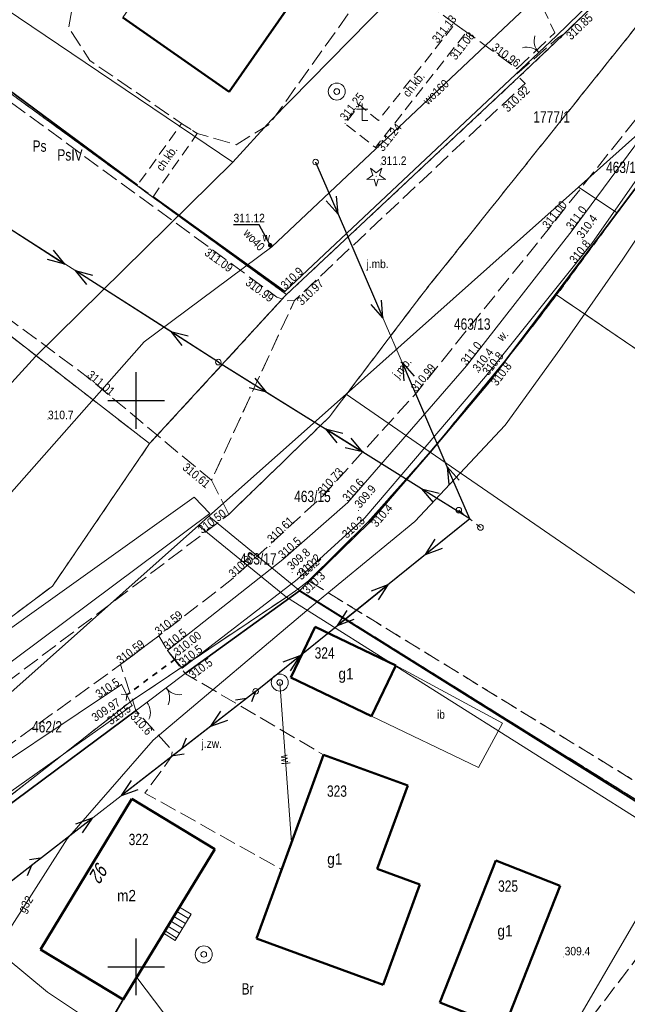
# Model space of a CAD drawing. Header units: metres. Extents: x 7523615 to 7533948, y 5492686 to 5502120.
# Tile 227 of 256: x 7531490 to 7531543, y 5497297 to 5497384. Entities that reach past the tile are written whole.
import ezdxf
from ezdxf.enums import TextEntityAlignment as Align

# ---------------------------------------------------------------- set-up
doc = ezdxf.new("R2010")
doc.units = ezdxf.units.M
for name, pattern in [('1.0_0.5', [1.5, 1, -0.5]), ('1.5_0.5', [2, 1.5, -0.5]), ('219-500', [0]), ('egkk-500', [2, 1.5, -0.5]), ('egug-500', [1, 0.5, -0.5]), ('otkz_500', [1, 0.5, -0.5]), ('otob_500', [0]), ('otof_500', [0]), ('suep_nn_500', [0]), ('supp_500', [1, 0.5, -0.5]), ('sutp_500', [0])]:
    doc.linetypes.add(name, pattern=pattern)
doc.layers.get('0').update_dxf_attribs({"color": 2, "lineweight": 5})
doc.styles.get("Standard").update_dxf_attribs({"font": 'Working1250', "width": 0.75})
doc.linetypes.add('902-500', pattern='A,3.75,0,[1,ksztalty.shx,S=0.5,R=0,X=0,Y=0],3.75', length=7.5)

# ---------------------------------------------------------------- blocks, each defined once
blk = doc.blocks.new('203')
at = {"linetype": 'Continuous', "lineweight": 0}
h = blk.add_hatch(color=0, dxfattribs=at)
edge = h.paths.add_edge_path()
edge.add_arc((0, 0), 0.045, 0, 360)
blk = doc.blocks.new('PW01')
at = {"linetype": 'Continuous', "lineweight": 13}
h = blk.add_hatch(color=0, dxfattribs=at)
edge = h.paths.add_edge_path()
edge.add_arc((0, 0), 0.045, 0, 360)
blk = doc.blocks.new('OP011')
at = {"linetype": 'Continuous', "lineweight": 13}
h = blk.add_hatch(color=0, dxfattribs=at)
edge = h.paths.add_edge_path()
edge.add_arc((0, 0), 0.05, 0, 360)
at = {"color": 0, "linetype": 'Continuous', "lineweight": 13}
for p, q in [((-0.828, -0.268), (-0.283, 0.093)), ((-0.283, 0.093), (-0.512, 0.706)), ((-0.512, 0.706), (0, 0.299)), ((0, 0.299), (0.512, 0.706)), ((0.512, 0.706), (0.283, 0.093)), ((0.283, 0.093), (0.828, -0.268)), ((-0.175, -0.24), (-0.828, -0.268)), ((0, -0.87), (-0.175, -0.24)), ((0.175, -0.24), (0, -0.87)), ((0.828, -0.268), (0.175, -0.24))]:
    blk.add_line(p, q, dxfattribs=at)
blk = doc.blocks.new('OO01')
at = {"color": 0, "linetype": 'Continuous', "lineweight": 13}
for p, q in [((0, 1), (-0.5, 1)), ((0, 1), (0, 1.5)), ((0, 0), (0, 1)), ((0, 1), (0.5, 1)), ((0, 0), (0.5, 0))]:
    blk.add_line(p, q, dxfattribs=at)
blk = doc.blocks.new('US13')
at = {"color": 0, "linetype": 'Continuous', "lineweight": 13}
for radius in [0.75, 0.25]:
    blk.add_circle((0, 0), radius, dxfattribs=at)
blk = doc.blocks.new('US15')
at = {"color": 0, "linetype": 'Continuous', "lineweight": 13}
blk.add_circle((0, 0), 0.25, dxfattribs=at)
blk = doc.blocks.new('US25')
at = {"linetype": 'Continuous', "lineweight": 0}
h = blk.add_hatch(color=0, dxfattribs=at)
edge = h.paths.add_edge_path()
edge.add_arc((0, 0), 0.2, 0, 360)
blk = doc.blocks.new('OK02')
at = {"color": 0, "linetype": 'Continuous', "lineweight": 0}
for centre, start, end in [((-1.5, 0), 0, 60), ((1.5, 0), 120, 180)]:
    blk.add_arc(centre, 1.5, start, end, dxfattribs=at)
blk = doc.blocks.new('SM05')
at = {"color": 0, "linetype": 'Continuous', "lineweight": 13}
blk.add_circle((0, 0), 0.25, dxfattribs=at)
blk = doc.blocks.new('SUEP1')
at = {"color": 0, "linetype": 'Continuous'}
for p, q in [((0, 0), (5, 0)), ((5, 0), (3.5, 0.5)), ((5, 0), (3.5, -0.5)), ((5, 0), (15, 0)), ((15, 0), (13.5, 0.5)), ((15, 0), (13.5, -0.5))]:
    blk.add_line(p, q, dxfattribs=at)
blk = doc.blocks.new('SUTP')
at = {"color": 0, "linetype": 'Continuous'}
for p, q in [((0, 0), (0.866, 0.5)), ((0, 0), (9.232, 0)), ((1.866, -0.5), (1, 0)), ((7.366, -0.5), (8.232, 0)), ((9.232, 0), (8.366, 0.5))]:
    blk.add_line(p, q, dxfattribs=at)
blk = doc.blocks.new('IB05')
at = {"color": 0, "linetype": 'Continuous', "lineweight": 13}
for q in [(0.354, 0.354), (0.354, -0.354)]:
    blk.add_line((0, 0), q, dxfattribs=at)
blk = doc.blocks.new('OK04')
at = {"color": 0, "linetype": 'Continuous', "lineweight": 0}
blk.add_arc((1.5, 0.001), 1.5, 120, 180, dxfattribs=at)
blk = doc.blocks.new('RAMKA500K')
at = {"color": 0}
for p, q in [((300, 97.5), (300, 102.5)), ((297.5, 100), (302.5, 100)), ((300, 47.5), (300, 52.5)), ((297.5, 50), (302.5, 50))]:
    blk.add_line(p, q, dxfattribs=at)

msp = doc.modelspace()

# ---------------------------------------------------------------- linework, layer by layer
at = {"layer": '217-kontur klasyfikacyjny', "color": 7, "linetype": 'egkk-500', "lineweight": 18, "flags": 128}
for points in [[(7531513.28, 5497359.36), (7531483.98, 5497380.72)], [(7531501.2, 5497346.2), (7531472.88, 5497368.14)], [(7531501.2, 5497346.2), (7531513.2, 5497359.28)], [(7531513.2, 5497359.28), (7531513.28, 5497359.36)], [(7531537.14, 5497359.33), (7531533.83, 5497355.04)], [(7531572.11, 5497335.5), (7531537.14, 5497359.33)], [(7531533.83, 5497355.04), (7531525.97, 5497345.46)], [(7531492.61, 5497333.61), (7531501.2, 5497346.2)], [(7531525.97, 5497345.46), (7531520.48, 5497339.25)], [(7531520.48, 5497339.25), (7531515.24, 5497334.09)], [(7531463.93, 5497312.17), (7531492.61, 5497333.61)], [(7531515.24, 5497334.09), (7531566.81, 5497302.39)], [(7531514.28, 5497333.35), (7531513.28, 5497332.64)], [(7531551.39, 5497310.24), (7531514.28, 5497333.35)], [(7531513.28, 5497332.64), (7531499.58, 5497323.46)], [(7531499.58, 5497323.46), (7531474.88, 5497304.13)], [(7531536.51, 5497290.62), (7531550.54, 5497309.07)]]:
    msp.add_lwpolyline(points, dxfattribs=at)
at = {"layer": '218-kontur użytku gruntowego', "color": 7, "linetype": 'egug-500', "lineweight": 18, "flags": 128}
for points in [[(7531537.67, 5497382.24), (7531543.17, 5497387.59)], [(7531533.84, 5497378.62), (7531537.67, 5497382.24)], [(7531513.28, 5497359.36), (7531483.98, 5497380.72)], [(7531551.82, 5497379.17), (7531542.49, 5497366.57)], [(7531513.28, 5497359.36), (7531533.84, 5497378.62)], [(7531501.2, 5497346.2), (7531472.88, 5497368.14)], [(7531542.49, 5497366.57), (7531537.14, 5497359.33)], [(7531501.2, 5497346.2), (7531513.2, 5497359.28)], [(7531513.2, 5497359.28), (7531513.28, 5497359.36)], [(7531537.14, 5497359.33), (7531533.83, 5497355.04)], [(7531537.14, 5497359.33), (7531572.11, 5497335.5)], [(7531533.83, 5497355.04), (7531525.97, 5497345.46)], [(7531492.61, 5497333.61), (7531501.2, 5497346.2)], [(7531525.97, 5497345.46), (7531520.48, 5497339.25)], [(7531520.48, 5497339.25), (7531515.24, 5497334.09)], [(7531463.93, 5497312.17), (7531492.61, 5497333.61)], [(7531515.24, 5497334.09), (7531514.28, 5497333.35)], [(7531566.81, 5497302.39), (7531515.24, 5497334.09)], [(7531514.28, 5497333.35), (7531513.28, 5497332.64)], [(7531514.28, 5497333.35), (7531551.39, 5497310.24)], [(7531513.28, 5497332.64), (7531499.58, 5497323.46)], [(7531499.58, 5497323.46), (7531474.88, 5497304.13)], [(7531536.51, 5497290.62), (7531550.54, 5497309.07)]]:
    msp.add_lwpolyline(points, dxfattribs=at)
at = {"layer": '219-działka ewidencyjna', "color": 3, "linetype": '219-500', "lineweight": 18, "flags": 128}
for points in [[(7531537.67, 5497382.24), (7531551.78, 5497395.98)], [(7531533.84, 5497378.62), (7531537.67, 5497382.24)], [(7531539.08, 5497368.85), (7531554, 5497382.19)], [(7531483.98, 5497380.72), (7531513.28, 5497359.36)], [(7531542.49, 5497366.57), (7531551.82, 5497379.17)], [(7531533.84, 5497378.62), (7531513.28, 5497359.36)], [(7531518.55, 5497350.57), (7531539.08, 5497368.85)], [(7531539.08, 5497368.85), (7531542.49, 5497366.57)], [(7531472.88, 5497368.14), (7531501.2, 5497346.2)], [(7531542.49, 5497366.57), (7531541.58, 5497365.38)], [(7531537.14, 5497359.33), (7531541.58, 5497365.38)], [(7531501.2, 5497346.2), (7531513.2, 5497359.28)], [(7531513.2, 5497359.28), (7531513.28, 5497359.36)], [(7531537.14, 5497359.33), (7531533.83, 5497355.04)], [(7531537.14, 5497359.33), (7531572.11, 5497335.5)], [(7531525.97, 5497345.46), (7531533.83, 5497355.04)], [(7531506.42, 5497339.79), (7531518.55, 5497350.57)], [(7531518.55, 5497350.57), (7531525.97, 5497345.46)], [(7531492.61, 5497333.61), (7531501.2, 5497346.2)], [(7531525.97, 5497345.46), (7531520.48, 5497339.25)], [(7531525.97, 5497345.46), (7531592.74, 5497299.48)], [(7531505.52, 5497338.98), (7531506.42, 5497339.79)], [(7531506.42, 5497339.79), (7531514.28, 5497333.35)], [(7531475.29, 5497312.08), (7531505.52, 5497338.98)], [(7531505.52, 5497338.98), (7531513.28, 5497332.64)], [(7531515.24, 5497334.09), (7531520.48, 5497339.25)], [(7531463.93, 5497312.17), (7531492.61, 5497333.61)], [(7531515.24, 5497334.09), (7531514.28, 5497333.35)], [(7531513.28, 5497332.64), (7531514.28, 5497333.35)], [(7531514.28, 5497333.35), (7531565.66, 5497301.35)], [(7531499.58, 5497323.46), (7531513.28, 5497332.64)], [(7531513.28, 5497332.64), (7531547.98, 5497310.72)], [(7531474.88, 5497304.13), (7531499.58, 5497323.46)], [(7531524.28, 5497270.09), (7531547.98, 5497310.72)]]:
    msp.add_lwpolyline(points, dxfattribs=at)
at = {"layer": '312-budynek ewidencyjny', "color": 7, "linetype": 'CONTINUOUS', "lineweight": 50, "flags": 128}
for points in [[(7531520, 5497394.18), (7531508.21, 5497377.28)], [(7531508.21, 5497377.28), (7531498.83, 5497383.83)], [(7531513.66, 5497325.55), (7531515.81, 5497330.03)], [(7531515.81, 5497330.03), (7531522.93, 5497326.61)], [(7531522.93, 5497326.61), (7531520.78, 5497322.13)], [(7531520.78, 5497322.13), (7531513.66, 5497325.55)], [(7531510.63, 5497302.5), (7531516.56, 5497318.72)], [(7531516.56, 5497318.72), (7531523.99, 5497316)], [(7531523.99, 5497316), (7531521.29, 5497308.64)], [(7531491.56, 5497301.53), (7531499.64, 5497314.82)], [(7531499.64, 5497314.82), (7531506.95, 5497310.38)], [(7531506.95, 5497310.38), (7531498.87, 5497297.09)], [(7531526.81, 5497296.83), (7531531.76, 5497309.37)], [(7531531.76, 5497309.37), (7531537.44, 5497307.13)], [(7531521.29, 5497308.64), (7531525.05, 5497307.26)], [(7531525.05, 5497307.26), (7531521.81, 5497298.41)], [(7531537.44, 5497307.13), (7531532.49, 5497294.59)], [(7531521.81, 5497298.41), (7531510.63, 5497302.5)], [(7531498.87, 5497297.09), (7531491.56, 5497301.53)], [(7531532.49, 5497294.59), (7531526.81, 5497296.83)]]:
    msp.add_lwpolyline(points, dxfattribs=at)
at = {"layer": '352-schody', "color": 7, "linetype": 'CONTINUOUS', "lineweight": 18, "flags": 128}
msp.add_lwpolyline([(7531503.83, 5497305.25), (7531504.86, 5497304.63), (7531503.46, 5497302.32), (7531502.43, 5497302.95)], close=True, dxfattribs=at)
msp.add_lwpolyline([(7531503.83, 5497305.25), (7531504.86, 5497304.63), (7531503.46, 5497302.32), (7531502.43, 5497302.95)], close=True, dxfattribs=at)
for points in [[(7531504.626, 5497304.244), (7531503.597, 5497304.868)], [(7531504.108, 5497303.389), (7531503.077, 5497304.014)], [(7531504.367, 5497303.817), (7531503.337, 5497304.441)], [(7531503.59, 5497302.534), (7531502.557, 5497303.159)], [(7531503.849, 5497302.961), (7531502.817, 5497303.586)]]:
    msp.add_lwpolyline(points, dxfattribs=at)
at = {"layer": 'brama', "color": 7, "linetype": 'otob_500', "lineweight": 18, "flags": 128}
for points in [[(7531534.02, 5497379.27), (7531537.12, 5497382.23)], [(7531504.35, 5497325.89), (7531500.97, 5497323.35)]]:
    msp.add_lwpolyline(points, dxfattribs=at)
at = {"layer": 'chodnik', "color": 7, "linetype": '1.0_0.5', "lineweight": 18, "flags": 128}
for points in [[(7531528.16, 5497383.29), (7531529.18, 5497382.55), (7531521.13, 5497372.35), (7531518.46, 5497374.47), (7531519.73, 5497376.11), (7531521.4, 5497374.73)], [(7531504.02, 5497374.48), (7531505.41, 5497373.59), (7531501.5, 5497368.01), (7531500.12, 5497369.02)]]:
    msp.add_lwpolyline(points, close=True, dxfattribs=at)
at = {"layer": 'furtka', "color": 7, "linetype": 'otof_500', "lineweight": 18, "flags": 128}
msp.add_lwpolyline([(7531500.97, 5497323.35), (7531500.04, 5497322.66)], dxfattribs=at)
at = {"layer": 'inna budowla', "color": 7, "linetype": 'CONTINUOUS', "lineweight": 18, "flags": 128}
msp.add_lwpolyline([(7531520.78, 5497322.13), (7531522.93, 5497326.61), (7531532.36, 5497321.5), (7531530.24, 5497317.59)], close=True, dxfattribs=at)
at = {"layer": 'jezdnia', "color": 7, "linetype": '1.5_0.5', "lineweight": 18, "flags": 128}
for points in [[(7531477.36, 5497316.61), (7531508.18, 5497339.94), (7531517.07, 5497348.56), (7531525.34, 5497359.49), (7531554.18, 5497395.55), (7531559.21, 5497400.43), (7531563.24, 5497403.98), (7531568.62, 5497407.88), (7531572.09, 5497409.96), (7531587.77, 5497418.84), (7531600.24, 5497426.16), (7531615.22, 5497435.43), (7531638.56, 5497450.48), (7531656.96, 5497461.85), (7531666.46, 5497467.83), (7531676.33, 5497474.69), (7531685.3, 5497482), (7531691.54, 5497488.11), (7531697.82, 5497495.7), (7531703.43, 5497503.43), (7531709.13, 5497512.24), (7531714.15, 5497521.87), (7531719.64, 5497532.88), (7531726.82, 5497547.77), (7531730.31, 5497555.09), (7531739.06, 5497575.89), (7531743.61, 5497587.61), (7531747.63, 5497597.32), (7531754.8, 5497613.41), (7531762.14, 5497628.17), (7531769.28, 5497641.71), (7531771.8, 5497646.41), (7531781.61, 5497666.88), (7531780.26, 5497668.07), (7531780.05, 5497668.33), (7531779.06, 5497669.35), (7531777.94, 5497669.91), (7531776.22, 5497670.29), (7531755.91, 5497675.18), (7531741.29, 5497678.22), (7531733.71, 5497679.94), (7531719.56, 5497682.7), (7531698.15, 5497687.14), (7531676.61, 5497691.42), (7531664.54, 5497694), (7531653.97, 5497695.82), (7531648.02, 5497695.98), (7531646.96, 5497695.65), (7531646.51, 5497695.23), (7531646.09, 5497694.78), (7531647.66, 5497702.72), (7531648.08, 5497701.58), (7531649.07, 5497700.68), (7531654.4, 5497698.69), (7531664.86, 5497696.48), (7531676.74, 5497694.02), (7531698.77, 5497689.58), (7531719.55, 5497685.31), (7531734.74, 5497682.37), (7531756.35, 5497677.67), (7531777.16, 5497672.69), (7531781.62, 5497671.93), (7531781.9, 5497671.91), (7531783.75, 5497671.72), (7531789.98, 5497685.72), (7531794.51, 5497696.08), (7531800.72, 5497711.87), (7531807.32, 5497731.24), (7531812.96, 5497727.59), (7531810.43, 5497722.28), (7531799.71, 5497694.61), (7531794.97, 5497683.67), (7531789.9, 5497672.38), (7531786.92, 5497665.45), (7531783.95, 5497658.76), (7531779.87, 5497649.92), (7531780.27, 5497647.9), (7531781.24, 5497645.36), (7531782.16, 5497644.09), (7531783.53, 5497642.9), (7531786.38, 5497641.62), (7531797.64, 5497637.84), (7531811.68, 5497633.31), (7531832.15, 5497626.61), (7531852.36, 5497619.49), (7531853.84, 5497617.32), (7531853.31, 5497616.06), (7531850.07, 5497617.23), (7531835.71, 5497622.27), (7531826.81, 5497625.26), (7531810.68, 5497630.56), (7531803.08, 5497633.03), (7531797.07, 5497634.99), (7531785.88, 5497638.7), (7531780.91, 5497640.13), (7531778.51, 5497640.64), (7531776.38, 5497640.4), (7531774.82, 5497639.57), (7531774.25, 5497638.85), (7531767.52, 5497626.17), (7531759.77, 5497610.53), (7531759.51, 5497609.87), (7531756.95, 5497604.47), (7531753.07, 5497595.56), (7531744.47, 5497574.18), (7531735.28, 5497552.86), (7531733.75, 5497549.3), (7531732.15, 5497545.58), (7531724.9, 5497530.68), (7531721.82, 5497524.21), (7531720.32, 5497521.23), (7531719.35, 5497519.63), (7531714.28, 5497509.88), (7531708.7, 5497500.57), (7531702.29, 5497492.04), (7531695.98, 5497484.75), (7531689.08, 5497477.94), (7531684.02, 5497473.55), (7531678.17, 5497469.07), (7531670.03, 5497463.27), (7531660.56, 5497457.25), (7531642.1, 5497445.81), (7531620.31, 5497432.18), (7531615.32, 5497428.88), (7531603.2, 5497421.53), (7531589.67, 5497413.61), (7531579.65, 5497407.86), (7531574.75, 5497405.05), (7531566.85, 5497399.95), (7531559.51, 5497393.39), (7531554.27, 5497387.31), (7531551.99, 5497384.55), (7531548.78, 5497380.67), (7531548.33, 5497380.13), (7531536.38, 5497365.11), (7531524.78, 5497350.72), (7531516.51, 5497341.6), (7531508.59, 5497334.31), (7531502.01, 5497329.23), (7531498.63, 5497326.68), (7531480.08, 5497313.29)], [(7531309.9, 5497307.58), (7531324.03, 5497320.32), (7531341.59, 5497335.74), (7531358.33, 5497350.21), (7531377.1, 5497366.63), (7531380.66, 5497369.77), (7531387.66, 5497376.07), (7531404.92, 5497391.59), (7531426.62, 5497410.81), (7531435.53, 5497418.45), (7531439.65, 5497421.95), (7531441.6, 5497419.81), (7531437.64, 5497416.46), (7531435.12, 5497414.3), (7531435.23, 5497412.92), (7531435.68, 5497411.85), (7531436.66, 5497410.76), (7531453.13, 5497397.57), (7531469.35, 5497384.76), (7531470.5, 5497384.26), (7531472.17, 5497384.26), (7531473.78, 5497385.26), (7531475.06, 5497386.48), (7531508.61, 5497361.96), (7531512.42, 5497359.15), (7531513.34, 5497358.82), (7531513.99, 5497358.84), (7531506.67, 5497342.96), (7531495.61, 5497352.15), (7531466.57, 5497373.71), (7531467.49, 5497376.33), (7531467.38, 5497378.78), (7531466.63, 5497380.43), (7531449.78, 5497393.83), (7531432.63, 5497407.5), (7531431.59, 5497408.12), (7531430.51, 5497408.64), (7531428.8, 5497408.84), (7531407, 5497389.61), (7531389.51, 5497373.87), (7531388.38, 5497372.8), (7531384.3, 5497369.09), (7531380.16, 5497365.47), (7531360.29, 5497348.1), (7531343.53, 5497333.66), (7531326.22, 5497318.41), (7531311.8, 5497305.46)], [(7531508.18, 5497339.94), (7531506.67, 5497342.96), (7531513.99, 5497358.84), (7531534.35, 5497378.01), (7531533.57, 5497378.81), (7531537.23, 5497382.03), (7531537.76, 5497382.37), (7531550.77, 5497394.95), (7531551.85, 5497396.31), (7531552.27, 5497395.99), (7531553.24, 5497395.43), (7531553.77, 5497395.46), (7531554.18, 5497395.55), (7531525.34, 5497359.49), (7531517.07, 5497348.56)], [(7531498.63, 5497326.68), (7531502.01, 5497329.23), (7531502.77, 5497327.94), (7531504.36, 5497325.88), (7531516.56, 5497318.72), (7531512.85, 5497308.58), (7531500.79, 5497315.34), (7531503.14, 5497318.56), (7531503.21, 5497319.09), (7531499.99, 5497322.64)]]:
    msp.add_lwpolyline(points, close=True, dxfattribs=at)
at = {"layer": 'obszar utwardzony', "color": 7, "linetype": '1.5_0.5', "lineweight": 18, "flags": 128}
for points in [[(7531533.63, 5497379.31), (7531536.98, 5497382.48), (7531535.72, 5497385.16), (7531529.05, 5497398.74), (7531533.28, 5497404.64), (7531516, 5497416.67), (7531494.67, 5497386.53), (7531494.06, 5497382.93), (7531495.93, 5497380.04), (7531504.02, 5497374.48), (7531505.41, 5497373.59), (7531508.83, 5497372.6), (7531511.79, 5497374.42), (7531520.44, 5497386.53), (7531523.3, 5497386.82), (7531528.16, 5497383.29), (7531529.18, 5497382.55), (7531531.39, 5497380.96)], [(7531498.83, 5497383.83), (7531510.62, 5497400.73), (7531512.73, 5497399.26), (7531515.76, 5497403.62), (7531520.87, 5497400.03), (7531517.75, 5497395.75), (7531520, 5497394.18), (7531508.21, 5497377.28)]]:
    msp.add_lwpolyline(points, close=True, dxfattribs=at)
at = {"layer": 'ogrodzenie trwałe', "color": 7, "linetype": '902-500', "lineweight": 35, "flags": 128}
for points in [[(7531537.12, 5497382.23), (7531551.39, 5497396.11)], [(7531493.84, 5497393.95), (7531484.11, 5497380.85), (7531500.12, 5497369.02)], [(7531501.5, 5497368.01), (7531513.14, 5497359.64), (7531534.02, 5497379.27)], [(7531514.43, 5497333.21), (7531520.57, 5497339.2), (7531525.97, 5497345.46), (7531531.18, 5497351.62), (7531541.58, 5497365.38), (7531551.95, 5497379.23)], [(7531504.35, 5497325.89), (7531514.43, 5497333.21)], [(7531514.43, 5497333.21), (7531548.61, 5497311.79), (7531573.68, 5497296.39), (7531598.95, 5497280.26), (7531615.64, 5497268.96), (7531565.49, 5497252.68), (7531557.85, 5497250.51), (7531554.56, 5497252.06), (7531543.94, 5497257.82), (7531533.6, 5497264.37)], [(7531526.26, 5497268.94), (7531524.35, 5497270.22), (7531516.22, 5497275.3), (7531505.79, 5497281.93), (7531492.66, 5497290.26), (7531482.31, 5497296.67), (7531475.19, 5497301.21), (7531475.09, 5497304.12), (7531500.04, 5497322.66)], [(7531498.87, 5497297.09), (7531494.27, 5497289.24)]]:
    msp.add_lwpolyline(points, dxfattribs=at)
at = {"layer": 'przepust', "color": 7, "linetype": 'otkz_500', "lineweight": 35, "flags": 128}
msp.add_lwpolyline([(7531503.46, 5497327.17), (7531499.19, 5497324.01)], dxfattribs=at)
at = {"layer": 'przewód elektroenergetyczny niskiego napięcia', "color": 1, "linetype": 'suep_nn_500', "lineweight": 18, "flags": 128}
for points in [[(7531515.86, 5497371.07), (7531529.46, 5497339.56)], [(7531481.08, 5497370.14), (7531507.27, 5497353.4)], [(7531507.27, 5497353.4), (7531529.46, 5497339.56)], [(7531529.46, 5497339.56), (7531507.27, 5497353.4)], [(7531510.56, 5497324.32), (7531529.46, 5497339.56)], [(7531529.46, 5497339.56), (7531510.56, 5497324.32)], [(7531484.28, 5497303.93), (7531510.56, 5497324.32)]]:
    msp.add_lwpolyline(points, dxfattribs=at)
at = {"layer": 'przewód elektroenergetyczny podziemny', "color": 7, "linetype": 'CONTINUOUS', "lineweight": 18, "flags": 128}
msp.add_lwpolyline([(7531484.8, 5497302.95), (7531486.6, 5497302.37), (7531492.19, 5497297.76), (7531496.87, 5497294.64), (7531504.06, 5497288.38), (7531507.67, 5497287.52), (7531509.5, 5497282.21), (7531516.24, 5497277.01), (7531526.05, 5497271.44), (7531525.33, 5497269.9)], dxfattribs=at)
at = {"layer": 'przewód gazowy', "color": 7, "linetype": 'CONTINUOUS', "lineweight": 18, "flags": 128}
for points in [[(7531582.84, 5497448.42), (7531563.85, 5497426.33), (7531541.21, 5497404.22), (7531524.05, 5497387.12), (7531511.94, 5497374.76), (7531508.55, 5497371.07), (7531491.12, 5497353.89), (7531473.43, 5497334.49), (7531454.89, 5497315.66), (7531452.69, 5497313.17), (7531443.92, 5497304.44), (7531441.91, 5497302.58), (7531422.33, 5497300.6), (7531410.08, 5497299.41), (7531402.98, 5497298.33), (7531396.01, 5497287.65), (7531381.27, 5497265.82), (7531371.61, 5497251.85), (7531356.3, 5497228.64), (7531347.93, 5497215.74), (7531341.2, 5497204.79), (7531336.72, 5497198.45), (7531331.39, 5497191.86)], [(7531508.55, 5497371.07), (7531478.91, 5497391.07), (7531441.28, 5497416.65), (7531436.11, 5497420.43), (7531413.04, 5497435.59), (7531411.92, 5497433.82)], [(7531672.34, 5497433.35), (7531660.73, 5497421.88), (7531659.72, 5497420.7), (7531656.28, 5497412.63), (7531645.82, 5497406.44), (7531643.48, 5497404.97), (7531641.58, 5497401.33), (7531632.62, 5497380.22), (7531608.81, 5497387.36), (7531589.17, 5497391.85), (7531579.4, 5497395), (7531578.79, 5497395.15), (7531573.12, 5497396.21), (7531563.54, 5497388.02), (7531555.93, 5497379.81), (7531551.79, 5497375.71), (7531542.97, 5497362.49), (7531537.42, 5497354.52), (7531532.6, 5497347.83), (7531524.62, 5497339.32), (7531516.02, 5497332.25), (7531501.52, 5497320), (7531493.93, 5497311.28), (7531480.34, 5497290.03)]]:
    msp.add_lwpolyline(points, dxfattribs=at)
at = {"layer": 'przewód kanalizacyjny', "color": 7, "linetype": 'CONTINUOUS', "lineweight": 18, "flags": 128}
msp.add_lwpolyline([(7531514.25, 5497269.15), (7531512.05, 5497277.99), (7531510.7, 5497282.69), (7531509.29, 5497285.78), (7531508.05, 5497288.5), (7531500.07, 5497299.06)], dxfattribs=at)
at = {"layer": 'przewód telekomunikacyjny napowietrzny', "color": 30, "linetype": 'sutp_500', "lineweight": 18, "flags": 128}
msp.add_lwpolyline([(7531484.28, 5497303.93), (7531510.56, 5497324.32)], dxfattribs=at)
at = {"layer": 'przewód wodociągowy', "color": 7, "linetype": 'CONTINUOUS', "lineweight": 18, "flags": 128}
for points in [[(7531391.81, 5497364.47), (7531432.84, 5497333.43), (7531452.99, 5497318.69), (7531460.05, 5497314.17), (7531461.71, 5497312.88), (7531462.05, 5497313.11), (7531470.22, 5497320.66), (7531500.71, 5497355.19), (7531511.98, 5497363.57), (7531553.81, 5497403.03), (7531581.63, 5497423.04), (7531631.27, 5497451.91)], [(7531511.98, 5497363.57), (7531511.84, 5497363.72)], [(7531513.74, 5497310.99), (7531512.69, 5497325.1)]]:
    msp.add_lwpolyline(points, dxfattribs=at)
at = {"layer": 'rzędna-Atr2', "color": 7, "flags": 128}
msp.add_lwpolyline([(7531511.84, 5497363.72), (7531510.88, 5497365.52), (7531508.611, 5497365.52)], dxfattribs=at)
at = {"layer": 'rów przydrożny (poligon)', "color": 7, "linetype": 'CONTINUOUS', "lineweight": 18, "flags": 128}
for points in [[(7531549.5, 5497379.86), (7531550.71, 5497378.87), (7531540.26, 5497363.87), (7531530.85, 5497352.12), (7531520.19, 5497339.65), (7531514.24, 5497334.21), (7531504.07, 5497326.37), (7531502.77, 5497327.94), (7531512.95, 5497335.98), (7531518.71, 5497341.01), (7531529.19, 5497353.06), (7531538.5, 5497365.02)], [(7531475.28, 5497320.16), (7531505.14, 5497341.48), (7531506.52, 5497340.03), (7531476.64, 5497317.75), (7531465.34, 5497309.64), (7531463.79, 5497310.99)], [(7531473.89, 5497302.76), (7531472.07, 5497303.05), (7531472.03, 5497305.01), (7531473.86, 5497307.12), (7531483.3, 5497314.61), (7531498.73, 5497324.92), (7531499.65, 5497323.08), (7531484.98, 5497312.67), (7531474.57, 5497304.44)]]:
    msp.add_lwpolyline(points, close=True, dxfattribs=at)
at = {"layer": 'słup przewodów napowietrznych', "color": 7, "linetype": 'supp_500', "lineweight": 18, "flags": 128}
msp.add_lwpolyline([(7531528.5, 5497340.32), (7531530.41, 5497338.8)], dxfattribs=at)

# ---------------------------------------------------------------- block references
at = {"layer": '203-punkt graniczny', "color": 3, "linetype": 'CONTINUOUS', "lineweight": 18}
for p in [(7531537.67, 5497382.24), (7531533.84, 5497378.62), (7531539.08, 5497368.85), (7531542.49, 5497366.57), (7531541.58, 5497365.38), (7531513.2, 5497359.28), (7531513.28, 5497359.36), (7531537.14, 5497359.33), (7531533.83, 5497355.04), (7531518.55, 5497350.57), (7531501.2, 5497346.2), (7531525.97, 5497345.46), (7531506.42, 5497339.79), (7531505.52, 5497338.98), (7531520.48, 5497339.25), (7531492.61, 5497333.61), (7531515.24, 5497334.09), (7531513.28, 5497332.64), (7531514.28, 5497333.35), (7531499.58, 5497323.46)]:
    msp.add_blockref('203', p, dxfattribs=at)
at = {"layer": 'brama', "color": 7, "linetype": 'CONTINUOUS', "lineweight": 18}
for p, rotation in [((7531535.57, 5497380.75), 43.677), ((7531502.66, 5497324.62), 216.924)]:
    msp.add_blockref('OK02', p, dxfattribs=dict(at, rotation=rotation))
at = {"layer": 'drzewo iglaste', "color": 7, "linetype": 'CONTINUOUS', "lineweight": 18}
msp.add_blockref('OP011', (7531521.2, 5497369.81), dxfattribs=at)
at = {"layer": 'figura  krzyż', "color": 7, "linetype": 'CONTINUOUS', "lineweight": 18}
msp.add_blockref('OO01', (7531519.97, 5497374.74), dxfattribs=at)
at = {"layer": 'furtka', "color": 7, "linetype": 'CONTINUOUS', "lineweight": 18, "rotation": 216.573}
msp.add_blockref('OK04', (7531500.97, 5497323.35), dxfattribs=at)
at = {"layer": 'pikieta naturalna', "color": 7, "linetype": 'CONTINUOUS', "lineweight": 13}
for p in [(7531521.62, 5497370.82), (7531538.5, 5497365.02), (7531539.44, 5497364.25), (7531540.26, 5497363.87), (7531513.14, 5497359.64), (7531529.19, 5497353.06), (7531530.23, 5497352.47), (7531530.85, 5497352.12), (7531531.18, 5497351.62), (7531492.22, 5497348.36), (7531518.71, 5497341.01), (7531519.64, 5497340.29), (7531520.19, 5497339.65), (7531520.57, 5497339.2), (7531512.95, 5497335.98), (7531513.79, 5497334.83), (7531514.24, 5497334.21), (7531514.64, 5497334.24), (7531514.36, 5497333.23), (7531502.77, 5497327.94), (7531504.07, 5497326.37), (7531504.36, 5497325.88), (7531498.73, 5497324.92), (7531499.65, 5497323.08), (7531499.99, 5497322.64), (7531537.73, 5497300.86)]:
    msp.add_blockref('PW01', p, dxfattribs=at)
at = {"layer": 'pikieta sztuczna', "color": 7, "linetype": 'CONTINUOUS', "lineweight": 13}
for p in [(7531528.16, 5497383.29), (7531529.18, 5497382.55), (7531537.76, 5497382.37), (7531533.63, 5497379.31), (7531534.35, 5497378.01), (7531518.46, 5497374.47), (7531521.13, 5497372.35), (7531536.38, 5497365.11), (7531508.61, 5497361.96), (7531512.42, 5497359.15), (7531513.99, 5497358.84), (7531495.61, 5497352.15), (7531524.78, 5497350.72), (7531506.67, 5497342.96), (7531516.51, 5497341.6), (7531508.18, 5497339.94), (7531511.81, 5497337.11), (7531508.59, 5497334.31), (7531502.01, 5497329.23), (7531498.63, 5497326.68), (7531503.46, 5497327.17), (7531499.19, 5497324.01)]:
    msp.add_blockref('PW01', p, dxfattribs=at)
at = {"layer": 'przepust', "color": 7, "linetype": 'CONTINUOUS', "lineweight": 35}
for p, rotation in [((7531503.46, 5497327.17), 396.503), ((7531499.19, 5497324.01), 216.503)]:
    msp.add_blockref('IB05', p, dxfattribs=dict(at, rotation=rotation))
at = {"layer": 'przewód elektroenergetyczny niskiego napięcia', "color": 1, "linetype": 'CONTINUOUS', "lineweight": 18}
for p, rotation in [((7531515.86, 5497371.07), 293.345), ((7531481.08, 5497370.14), 327.414), ((7531507.27, 5497353.4), 147.414), ((7531507.27, 5497353.4), 328.048), ((7531529.46, 5497339.56), 113.345), ((7531529.46, 5497339.56), 148.048), ((7531529.46, 5497339.56), 218.881), ((7531510.56, 5497324.32), 38.881), ((7531510.56, 5497324.32), 217.807), ((7531484.28, 5497303.93), 37.807)]:
    msp.add_blockref('SUEP1', p, dxfattribs=dict(at, rotation=rotation))
at = {"layer": 'przewód telekomunikacyjny napowietrzny', "color": 30, "linetype": 'CONTINUOUS', "lineweight": 18}
for p, rotation in [((7531510.56, 5497324.32), 217.807), ((7531484.28, 5497303.93), 37.807)]:
    msp.add_blockref('SUTP', p, dxfattribs=dict(at, rotation=rotation))
at = {"layer": 'rzędna', "color": 7, "linetype": 'CONTINUOUS', "lineweight": 18}
msp.add_blockref('PW01', (7531511.84, 5497363.72), dxfattribs=at)
at = {"layer": 'studnia zwykła', "color": 7, "linetype": 'CONTINUOUS', "lineweight": 18}
for p in [(7531517.72, 5497377.3), (7531512.69, 5497325.1), (7531505.98, 5497301.09)]:
    msp.add_blockref('US13', p, dxfattribs=at)
at = {"layer": 'słup przewodów napowietrznych', "color": 7, "linetype": 'CONTINUOUS', "lineweight": 18}
for name, p in [('US15', (7531515.86, 5497371.07)), ('US15', (7531507.27, 5497353.4)), ('SM05', (7531528.5, 5497340.32)), ('SM05', (7531530.41, 5497338.8)), ('US15', (7531510.56, 5497324.32))]:
    msp.add_blockref(name, p, dxfattribs=at)
at = {"layer": 'Wstawianie ramki sekcyjnej z opisem', "color": 7, "linetype": 'CONTINUOUS', "lineweight": 13}
msp.add_blockref('RAMKA500K', (7531200, 5497250), dxfattribs=at)
at = {"layer": 'zasuwa lub zawór', "color": 7, "linetype": 'CONTINUOUS', "lineweight": 18}
msp.add_blockref('US25', (7531511.84, 5497363.72), dxfattribs=at)

# ---------------------------------------------------------------- texts
at = {"layer": '209-oznaczenie konturu klasyfikacyjnego', "color": 7, "linetype": 'CONTINUOUS', "lineweight": 18, "width": 0.79}
msp.add_text('PsIV', height=1, dxfattribs=at).set_placement((7531493.05, 5497372.2), align=Align.TOP_LEFT)
at = {"layer": '210-oznaczenie konturu użytku gruntowego', "color": 7, "linetype": 'CONTINUOUS', "lineweight": 18, "width": 0.79}
for s, p in [('Ps', (7531490.86, 5497371.98)), ('Br', (7531509.32, 5497297.54))]:
    msp.add_text(s, height=1, dxfattribs=at).set_placement(p)
at = {"layer": '211-numer działki ewidencyjnej', "color": 3, "linetype": 'CONTINUOUS', "lineweight": 18, "width": 0.79}
for s, p in [('1777/1', (7531535.08, 5497375.56)), ('463/17', (7531509.18, 5497336.52)), ('462/2', (7531490.82, 5497321.69))]:
    msp.add_text(s, height=1, dxfattribs=at).set_placement(p, align=Align.TOP_LEFT)
for s, p in [('463/11', (7531541.5, 5497370.1)), ('463/13', (7531528.07, 5497356.26)), ('463/15', (7531513.96, 5497341.04))]:
    msp.add_text(s, height=1, dxfattribs=at).set_placement(p)
at = {"layer": '238-Punkt adresowy budynku', "color": 7, "linetype": 'CONTINUOUS', "lineweight": 25, "oblique": 15, "width": 0.79}
msp.add_text('92', height=1.25, rotation=-121.295, dxfattribs=at).set_placement((7531496.23, 5497308.74), align=Align.CENTER)
at = {"layer": '312-oznaczenie budynku ewidencyjnego', "color": 7, "linetype": 'CONTINUOUS', "lineweight": 18, "width": 0.79}
for s, p in [('324', (7531515.77, 5497327.21)), ('323', (7531516.86, 5497315.01)), ('322', (7531499.35, 5497310.74)), ('325', (7531531.97, 5497306.62))]:
    msp.add_text(s, height=1, dxfattribs=at).set_placement(p)
at = {"layer": '312-oznaczenie budynku ewidencyjnego-Atr117', "color": 7, "width": 0.9}
for s, p in [('g1', (7531518.54, 5497325.87)), ('g1', (7531517.55, 5497309.52)), ('m2', (7531499.16, 5497306.28)), ('g1', (7531532.58, 5497303.17))]:
    msp.add_text(s, height=1, dxfattribs=at).set_placement(p, align=Align.MIDDLE_CENTER)
at = {"layer": 'chodnik-Atr17', "color": 7, "width": 0.9}
for rotation, p in [(51.719, (7531524.06, 5497376.74)), (54.98, (7531502.32, 5497370.2))]:
    msp.add_text('ch.kb.', height=0.75, rotation=rotation, dxfattribs=at).set_placement(p)
at = {"layer": 'inna budowla-Atr17', "color": 7, "width": 0.9}
msp.add_text('ib', height=0.75, dxfattribs=at).set_placement((7531526.57, 5497321.9))
at = {"layer": 'jezdnia-Atr17', "color": 7, "width": 0.9}
for s, p in [('j.mb.', (7531520.35, 5497361.7)), ('j.zw.', (7531505.78, 5497319.33))]:
    msp.add_text(s, height=0.75, dxfattribs=at).set_placement(p)
msp.add_text('j.mb.', height=0.75, rotation=51.127, dxfattribs=at).set_placement((7531523.16, 5497351.9))
at = {"layer": 'pikieta naturalna-Atr2', "color": 7, "width": 0.9}
for s, p in [('311.2', (7531521.62, 5497370.82)), ('310.7', (7531492.22, 5497348.36)), ('309.4', (7531537.85, 5497301))]:
    msp.add_text(s, height=0.75, dxfattribs=at).set_placement(p)
for s, rotation, p in [('311.0', 53.452, (7531538.5, 5497365.02)), ('310.4', 53.452, (7531539.44, 5497364.25)), ('310.8', 51.31, (7531538.78, 5497362.04)), ('310.9', 43.233, (7531513.19, 5497359.77)), ('311.0', 52.101, (7531529.19, 5497353.06)), ('310.4', 52.101, (7531530.23, 5497352.47)), ('310.8', 51.31, (7531531.1, 5497352.16)), ('310.8', 52.917, (7531531.86, 5497351.23)), ('310.6', 48.986, (7531518.71, 5497341.01)), ('309.9', 49.474, (7531519.78, 5497340.43)), ('310.4', 49.218, (7531521.24, 5497338.76)), ('310.3', 42.436, (7531518.61, 5497337.78)), ('310.5', 41.129, (7531512.95, 5497335.98)), ('309.8', 41.129, (7531513.75, 5497334.99)), ('310.2', 44.069, (7531514.78, 5497334.43)), ('310.2', 42.436, (7531514.6, 5497334.11)), ('310.3', 43.871, (7531515.14, 5497332.87)), ('310.5', 38.301, (7531502.77, 5497327.94)), ('310.5', 37.628, (7531504.15, 5497326.51)), ('310.5', 36.316, (7531505.02, 5497325.37)), ('310.5', 33.75, (7531496.74, 5497323.68)), ('310.5', 35.36, (7531497.78, 5497321.32)), ('310.6', 312.209, (7531499.44, 5497322.05))]:
    msp.add_text(s, height=0.75, rotation=rotation, dxfattribs=at).set_placement(p)
at = {"layer": 'pikieta sztuczna-Atr2', "color": 7, "width": 0.9}
for s, rotation, p in [('311.13', 51.701, (7531526.65, 5497381.51)), ('310.85', 44.037, (7531538.42, 5497381.8)), ('311.08', 51.719, (7531528.23, 5497380.02)), ('310.96', 323.624, (7531531.35, 5497381.04)), ('311.25', 52.246, (7531518.52, 5497374.64)), ('310.92', 43.276, (7531532.83, 5497375.42)), ('311.24', 51.719, (7531521.81, 5497371.94)), ('311.00', 51.494, (7531536.38, 5497365.11)), ('311.09', 323.839, (7531505.97, 5497362.92)), ('310.99', 323.59, (7531509.59, 5497360.28)), ('310.97', 43.276, (7531514.63, 5497358.35)), ('310.99', 51.127, (7531524.78, 5497350.72)), ('311.01', 320.276, (7531495.61, 5497352.15)), ('310.61', 320.276, (7531504.03, 5497343.98)), ('310.73', 47.798, (7531516.51, 5497341.6)), ('310.50', 37.125, (7531505.83, 5497338.21)), ('310.61', 43.756, (7531512.01, 5497337.37)), ('310.60', 42.628, (7531508.59, 5497334.31)), ('310.59', 37.669, (7531502.01, 5497329.23)), ('310.00', 38.301, (7531503.68, 5497327.39)), ('310.59', 37.032, (7531498.63, 5497326.68)), ('309.97', 33.75, (7531496.4, 5497321.61))]:
    msp.add_text(s, height=0.75, rotation=rotation, dxfattribs=at).set_placement(p)
at = {"layer": 'przewód gazowy-Atr1', "color": 7, "width": 0.9}
msp.add_text('g32', height=0.75, rotation=57.399, dxfattribs=at).set_placement((7531489.84, 5497304.88), align=Align.MIDDLE_LEFT)
at = {"layer": 'przewód wodociągowy-Atr1', "color": 7, "width": 0.9}
for s, rotation, p in [('wo160', 43.33, (7531526.48, 5497377.25)), ('wo40', 313.025, (7531510.43, 5497364.2))]:
    msp.add_text(s, height=0.75, rotation=rotation, dxfattribs=at).set_placement(p, align=Align.MIDDLE_CENTER)
msp.add_text('wl', height=0.75, rotation=-85.76, dxfattribs=at).set_placement((7531513.16, 5497318.72), align=Align.MIDDLE_LEFT)
at = {"layer": 'rzędna-Atr2', "color": 7, "width": 0.9}
msp.add_text('311.12', height=0.75, dxfattribs=at).set_placement((7531508.611, 5497365.527), align=Align.BOTTOM_LEFT)
at = {"layer": 'rów przydrożny (poligon)-Atr17', "color": 7, "width": 0.9}
msp.add_text('w.', height=0.75, rotation=43.276, dxfattribs=at).set_placement((7531532.3, 5497355.17))
at = {"layer": 'zasuwa lub zawór-Atr17', "color": 7, "width": 0.9}
msp.add_text('w', height=0.75, dxfattribs=at).set_placement((7531511.5, 5497364.44), align=Align.MIDDLE_CENTER)

doc.saveas('drawing.dxf')
